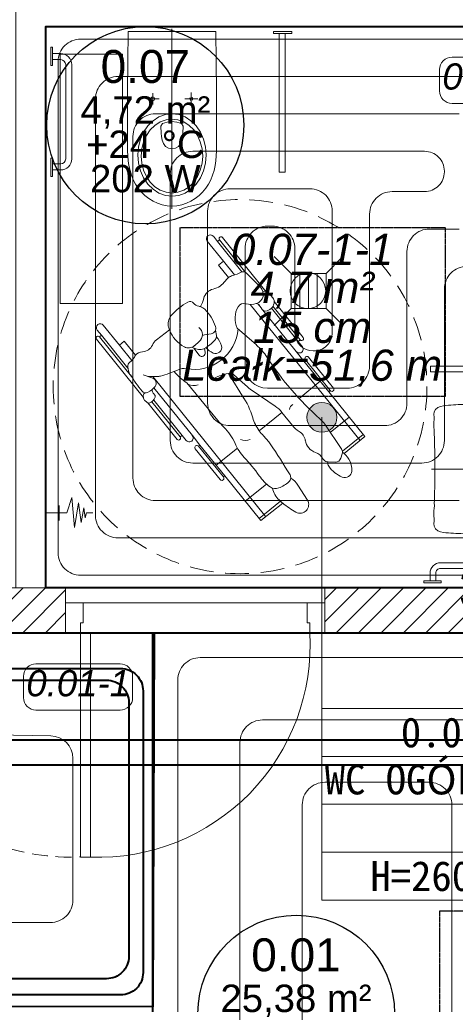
# Model space of a CAD drawing. Header units: millimetres. Extents: x -17122 to 7392, y -6480 to -3200.
# Tile 40 of 70: x -2212 to -2037, y -4691 to -4296. Entities that reach past the tile are written whole.
import ezdxf
from ezdxf.enums import TextEntityAlignment as Align

# ---------------------------------------------------------------- set-up
doc = ezdxf.new("R2010")
doc.units = ezdxf.units.MM
doc.linetypes.add('HIDDEN2', pattern=[4.7625, 3.175, -1.5875])
doc.linetypes.add('HIDDENX2', pattern=[0.1905, 0.127, -0.0635])
doc.layers.add('_k_niewidoczna', color=72, linetype='Continuous', lineweight=9, plot=False)
for name, color, linetype, lineweight in [('_k_opis', 7, 'Continuous', 13), ('_k_stolarka', 7, 'Continuous', 13), ('_k_wyposażenia', 251, 'Continuous', 9), ('_k_zarys', 7, 'HIDDEN2', 20), ('_k_ściany', 7, 'Continuous', 0), ('IS_b717ccf2-f286-464b-8c1c-720d6d4c2098__k_kreskowanie', 250, 'Continuous', 5), ('IS_b717ccf2-f286-464b-8c1c-720d6d4c2098__k_wyposażenia', 251, 'Continuous', 5), ('IS_Działka (powrotna)', 5, 'Continuous', 40), ('IS_Działka (zasilająca)', 1, 'Continuous', 40), ('IS_Przyłącze (powrotne)', 5, 'Continuous', 40), ('IS_Przyłącze (zasilające)', 1, 'Continuous', 40)]:
    doc.layers.add(name, color=color, linetype=linetype, lineweight=lineweight)
for name, color, linetype, lineweight, true_color in [('Default', 7, 'Continuous', 15, 0x000000), ('IS_b717ccf2-f286-464b-8c1c-720d6d4c2098_0', 7, 'Continuous', 9, 0x000000), ('IS_b717ccf2-f286-464b-8c1c-720d6d4c2098__k_opis', 7, 'Continuous', 5, 0x000000), ('IS_b717ccf2-f286-464b-8c1c-720d6d4c2098__k_tabela', 7, 'Continuous', 5, 0x000000), ('IS_b717ccf2-f286-464b-8c1c-720d6d4c2098__k_zarys', 7, 'HIDDEN2', 9, 0x000000), ('IS_b717ccf2-f286-464b-8c1c-720d6d4c2098__k_ściany', 7, 'Continuous', 5, 0x000000), ('IS_b717ccf2-f286-464b-8c1c-720d6d4c2098_Zarys', 7, 'HIDDEN2', 5, 0x000000), ('IS_Działka (zasilająca)_etykieta1', 7, 'Continuous', 5, 0x000000), ('IS_Floors zone', 7, 'Continuous', 5, 0x008000), ('IS_Heating_cooling floor', 7, 'HIDDENX2', 5, 0x008000), ('IS_Room (Automatic)', 7, 'Continuous', 5, 0xffffff), ('IS_Strefa podłóg', 7, 'Continuous', 40, 0x008000), ('IS_Wężownica OChP', 7, 'Continuous', 5, 0x800080)]:
    doc.layers.add(name, color=color, linetype=linetype, lineweight=lineweight, true_color=true_color)
doc.styles.add('Arial_____', font='arial.ttf')
doc.styles.add('Arial__I__', font='ariali.ttf')
doc.styles.add('Arial_Narrow_____', font='ARIALN.TTF')
doc.styles.add('GENERATED_STYLE_1', font='MS Gothic.ttf')
doc.styles.add('GENERATED_STYLE_2', font='MS Gothic.ttf')

# ---------------------------------------------------------------- blocks, each defined once
blk = doc.blocks.new('D_90')
at = {"layer": '_k_niewidoczna', "lineweight": 0}
blk.add_lwpolyline([(135862.75, 36163.65), (135952.75, 36163.65)], dxfattribs=at)
at = {"layer": '_k_stolarka', "lineweight": 0}
for points in [[(135855.75, 36151.65), (135855.75, 36163.65), (135862.75, 36163.65), (135862.75, 36155.65), (135861.75, 36155.65), (135861.75, 36151.65), (135855.75, 36151.65)], [(135959.75, 36151.65), (135959.75, 36163.65), (135952.75, 36163.65), (135952.75, 36155.65), (135953.75, 36155.65), (135953.75, 36151.65), (135959.75, 36151.65)]]:
    blk.add_lwpolyline(points, dxfattribs=at)
blk.add_lwpolyline([(135861.75, 36151.65), (135865.75, 36151.65), (135865.75, 36061.65), (135861.75, 36061.65)], close=True, dxfattribs=at)
blk.add_lwpolyline([(135865.75, 36061.65, 0.441517), (135953.75, 36151.65)], format="xyb", dxfattribs=at)
at = {"layer": '_k_ściany', "lineweight": 0}
for points in [[(135855.75, 36151.65), (135855.75, 36163.65)], [(135959.75, 36151.65), (135959.75, 36163.65)]]:
    blk.add_lwpolyline(points, dxfattribs=at)
blk = doc.blocks.new('WC NN')
at = {"layer": '_k_wyposażenia', "lineweight": 0}
for p, q in [((8.85, 44.66), (8.85, 47.81)), ((11.26, 44.66), (11.26, 47.81)), ((53.07, 47.81), (53.07, 44.66)), ((55.48, 47.81), (55.48, 44.66)), ((51.07, 42.66), (13.26, 42.66)), ((51.07, 40.25), (13.26, 40.25)), ((0, -17.55), (0, 17.55)), ((26.99, 5.1), (26.99, 10.25)), ((24.75, 7.73), (29.3, 7.73)), ((-1.05, 0), (71.08, 0)), ((24.46, -7.76), (29.55, -7.76)), ((26.99, -10.38), (26.99, -5.14))]:
    blk.add_line(p, q, dxfattribs=at)
for points in [[(6.25, 48.69), (6.25, 47.89), (13.56, 47.89), (13.56, 48.69), (6.25, 48.69)], [(50.77, 48.69), (50.77, 47.89), (58.08, 47.89), (58.08, 48.69), (50.77, 48.69)], [(0, 17.55), (11.96, 17.69), (23.92, 17.8), (47.83, 17.83), (49.83, 17.76), (51.78, 17.59), (53.74, 17.27), (55.66, 16.85), (57.55, 16.26), (59.41, 15.52), (61.15, 14.62), (62.83, 13.53), (64.34, 12.27), (65.73, 10.84), (66.96, 9.27), (68.01, 7.59), (68.85, 5.81), (69.48, 3.92), (69.86, 1.96), (70, 0), (69.86, -1.99), (69.48, -3.95), (68.85, -5.84), (68.01, -7.62), (66.96, -9.3), (65.73, -10.87), (64.34, -12.27), (62.83, -13.57), (61.15, -14.65), (59.41, -15.56), (57.55, -16.29), (55.66, -16.89), (53.74, -17.31), (51.78, -17.59), (49.83, -17.76), (47.83, -17.83), (23.92, -17.8), (11.96, -17.73), (0, -17.55)], [(65.98, -0.02), (65.66, 2.65), (64.72, 5.22), (63.2, 7.59), (61.15, 9.66), (58.64, 11.37), (55.79, 12.63), (52.7, 13.41), (49.48, 13.67), (46.26, 13.41), (43.16, 12.63), (40.31, 11.37), (37.81, 9.66), (35.75, 7.59), (34.23, 5.22), (33.29, 2.65), (32.97, -0.02), (33.29, -2.69), (34.23, -5.26), (35.75, -7.62), (37.81, -9.7), (40.31, -11.4), (43.16, -12.66), (46.26, -13.44), (49.48, -13.7), (52.7, -13.44), (55.79, -12.66), (58.64, -11.4), (61.15, -9.7), (63.2, -7.62), (64.72, -5.26), (65.66, -2.69), (65.98, -0.02)], [(64.72, 0), (64.44, 2.4), (63.59, 4.71), (62.23, 6.84), (60.38, 8.7), (58.14, 10.23), (55.58, 11.37), (52.8, 12.07), (49.91, 12.31), (47.02, 12.07), (44.25, 11.37), (41.69, 10.23), (39.44, 8.7), (37.6, 6.84), (36.23, 4.71), (35.39, 2.4), (35.11, 0), (35.39, -2.4), (36.23, -4.71), (37.6, -6.84), (39.44, -8.7), (41.69, -10.23), (44.25, -11.37), (47.02, -12.07), (49.91, -12.31), (52.8, -12.07), (55.58, -11.37), (58.14, -10.23), (60.38, -8.7), (62.23, -6.84), (63.59, -4.71), (64.44, -2.4), (64.72, 0)], [(37.9, -4.48), (36.89, -3.85), (36.29, -1.96), (36.08, 0), (36.29, 1.96), (36.89, 3.85), (37.9, 4.44), (40.73, 4.37), (42.13, 4.27), (43.53, 3.99), (44.86, 3.46), (46.01, 2.59), (46.75, 1.4), (47.03, 0), (46.75, -1.4), (46.01, -2.62), (44.86, -3.46), (43.53, -3.99), (42.13, -4.26), (40.73, -4.4), (37.9, -4.48)], [(27.73, -7.76), (26.71, -7.06), (26.47, -8.29), (27.52, -8.29)], [(0, -40.74), (0, -48.05), (0.79, -48.05), (0.79, -40.74), (0, -40.74)], [(0.79, -43.01), (0.79, -45.42), (56.34, -45.42), (56.34, -43.01), (0.79, -43.01)]]:
    blk.add_lwpolyline(points, dxfattribs=at)
blk.add_circle((26.98, 7.75), 0.752, dxfattribs=at)
for centre, radius, start, end in [((13.26, 44.66), 4.41, 180, 270), ((13.26, 44.66), 2, 180, 270), ((51.07, 44.66), 2, 270, 0), ((51.07, 44.66), 4.41, 270, 0)]:
    blk.add_arc(centre, radius, start, end, dxfattribs=at)
blk = doc.blocks.new('UMYWALKA NN')
at = {"layer": '_k_wyposażenia', "lineweight": 0}
for p, q in [((0, 0), (0, -56.37)), ((26.9, -0.35), (-26.9, -0.34)), ((-3.04, -6.84), (-3.04, -6.84)), ((-2.11, -6.84), (-2.11, -6.84)), ((-1.76, -6.84), (-1.76, -6.84)), ((-0.48, -6.84), (-0.48, -6.84)), ((0.89, -6.84), (0.89, -6.84)), ((1.82, -6.84), (1.82, -6.84)), ((2.17, -6.84), (2.17, -6.84)), ((3.1, -6.84), (3.1, -6.84)), ((43.96, -10.27), (47.11, -10.27)), ((39.55, -52.5), (39.55, -14.68)), ((41.96, -52.5), (41.96, -14.68)), ((43.96, -12.68), (47.11, -12.68)), ((-28.7, -20.34), (29.38, -20.34)), ((0, -24.4), (0, -24.4)), ((0, -24.4), (0, -24.4)), ((0, -54.84), (0, -54.84)), ((47.11, -54.5), (43.96, -54.5)), ((47.11, -56.91), (43.96, -56.91))]:
    blk.add_line(p, q, dxfattribs=at)
for points in [[(-38.8, -0.34), (-46.11, -0.34), (-46.11, -1.14), (-38.8, -1.14), (-38.8, -0.34)], [(-41.07, -1.14), (-43.48, -1.14), (-43.48, -56.68), (-41.07, -56.68), (-41.07, -1.14)], [(-26.9, -0.35), (-27.19, -6.95), (-27.33, -11.88), (-27.41, -15.77), (-27.45, -19), (-27.48, -21.75), (-27.5, -24.16), (-27.51, -26.3), (-27.51, -28.24), (-27.52, -29.26)], [(26.9, -0.35), (27.19, -6.96), (27.33, -11.88), (27.41, -15.77), (27.45, -19), (27.48, -21.75), (27.5, -24.16), (27.51, -26.31), (27.51, -28.24), (27.51, -29.26)], [(47.99, -7.68), (47.2, -7.68), (47.2, -14.99), (47.99, -14.99), (47.99, -7.68)], [(-0.01, -12.78), (-1.26, -12.79), (-2.51, -12.8), (-3.77, -12.83), (-5.02, -12.87), (-6.27, -12.92), (-7.52, -12.99), (-8.78, -13.06), (-10.03, -13.15), (-11.27, -13.26), (-12.52, -13.38), (-13.77, -13.52), (-14.86, -13.65), (-15.94, -13.8), (-17.03, -13.98), (-18.1, -14.19), (-19.17, -14.43), (-20.23, -14.71), (-21.28, -15.03), (-22.34, -15.42), (-23.4, -15.94), (-24.44, -16.75), (-25.18, -17.84), (-25.54, -18.87), (-25.49, -19.91), (-25.64, -21.01), (-25.68, -22.05), (-25.69, -23.07), (-25.74, -24.17), (-25.64, -25.26), (-25.82, -26.27), (-25.85, -27.38), (-25.88, -28.97), (-25.89, -30.23), (-25.9, -31.48)], [(0, -12.78), (1.26, -12.79), (2.51, -12.8), (3.77, -12.83), (5.02, -12.87), (6.27, -12.92), (7.52, -12.99), (8.77, -13.06), (10.02, -13.15), (11.27, -13.26), (12.52, -13.38), (13.77, -13.52), (14.86, -13.65), (15.94, -13.8), (17.02, -13.98), (18.1, -14.19), (19.17, -14.43), (20.23, -14.71), (21.28, -15.03), (22.34, -15.42), (23.4, -15.94), (24.43, -16.75), (25.17, -17.84), (25.54, -18.87), (25.49, -19.91), (25.64, -21.01), (25.68, -22.05), (25.69, -23.07), (25.74, -24.17), (25.64, -25.26), (25.82, -26.27), (25.85, -27.38), (25.88, -28.97), (25.89, -30.23), (25.9, -31.48)], [(0, -16.63), (-1.09, -16.87), (-2.12, -17.48), (-3.18, -18.34), (-3.51, -19.38), (-3.7, -20.49), (-3.64, -21.57), (-3.06, -22.61), (-2.03, -23.3), (-1.3, -24.32), (-0.27, -23.71)], [(0, -16.63), (1.09, -16.87), (2.12, -17.48), (3.18, -18.34), (3.5, -19.38), (3.7, -20.49), (3.64, -21.57), (2.98, -22.65), (1.97, -23.52), (0.89, -23.75), (-0.13, -23.83)], [(-27.52, -29.26), (-27.51, -30.31), (-27.51, -31.36), (-27.51, -32.41), (-27.5, -33.45), (-27.49, -34.5), (-27.48, -35.55), (-27.46, -36.6), (-27.45, -37.64), (-27.42, -38.69), (-27.4, -39.74), (-27.37, -40.79), (-27.34, -41.84), (-27.3, -42.88), (-27.25, -43.93), (-27.21, -44.98), (-27.15, -46.02), (-27.09, -47.07), (-27.03, -48.11), (-26.96, -49.16), (-26.87, -50.24), (-26.73, -51.31), (-26.48, -52.49), (-26, -53.62), (-25.2, -54.63), (-24.13, -55.12), (-23.02, -55.26), (-21.98, -55.2), (-20.95, -55.19), (-19.77, -55.27), (-18.76, -55.38), (-17.66, -55.29), (-16.52, -55.22), (-15.48, -55.21), (-14.44, -55.19), (-13.4, -55.11), (-12.11, -55.07), (-10.76, -55.02), (-9.42, -54.98), (-8.07, -54.95), (-6.73, -54.91), (-5.38, -54.89), (-4.04, -54.87), (-2.69, -54.86), (-1.35, -54.85), (0, -54.84)], [(27.51, -29.26), (27.51, -30.31), (27.51, -31.36), (27.51, -32.41), (27.5, -33.45), (27.49, -34.5), (27.48, -35.55), (27.46, -36.6), (27.44, -37.65), (27.42, -38.69), (27.4, -39.74), (27.37, -40.79), (27.33, -41.84), (27.3, -42.88), (27.25, -43.93), (27.21, -44.98), (27.15, -46.02), (27.09, -47.07), (27.03, -48.12), (26.96, -49.16), (26.87, -50.24), (26.73, -51.31), (26.48, -52.49), (26, -53.62), (25.2, -54.63), (24.13, -55.12), (23.02, -55.26), (21.98, -55.2), (20.95, -55.19), (19.76, -55.27), (18.76, -55.38), (17.65, -55.29), (16.52, -55.22), (15.48, -55.11), (14.29, -55.13), (13.29, -55.11), (12.1, -55.07), (10.76, -55.02), (9.41, -54.98), (8.07, -54.95), (6.72, -54.92), (5.38, -54.89), (4.03, -54.87), (2.69, -54.86), (1.34, -54.85), (0.22, -54.84)], [(47.99, -52.19), (47.2, -52.19), (47.2, -59.5), (47.99, -59.5), (47.99, -52.19)]]:
    blk.add_lwpolyline(points, dxfattribs=at)
blk.add_circle((-0.01, -6.84), 1.75, dxfattribs=at)
for centre, radius, start, end in [((43.96, -14.68), 4.41, 90, 180), ((43.96, -14.68), 2, 90, 180), ((0, -20.34), 2.3, 90, 270.0047), ((0, -20.34), 2.3, 269.9941, 90), ((43.96, -52.5), 4.41, 180, 270), ((43.96, -52.5), 2, 180, 270)]:
    blk.add_arc(centre, radius, start, end, dxfattribs=at)
blk = doc.blocks.new('metryczka_80')
at = {"layer": '_k_opis', "ltscale": 0.1}
for points in [[(-80, 0), (0, 0), (0, -64), (-80, -64)], [(-80, -16), (0, -16), (0, -48), (-80, -48)]]:
    blk.add_lwpolyline(points, close=True, dxfattribs=at)
blk.add_lwpolyline([(-80, -32), (0, -32)], dxfattribs=at)
at = {"layer": '_k_opis', "ltscale": 0.1, "flags": 4}
for tag, style, p in [('ATR_NR_POM', 'GENERATED_STYLE_1', (-40, -13)), ('ATR_POM', 'GENERATED_STYLE_2', (-40, -28.71)), ('ATR_WYS', 'GENERATED_STYLE_1', (-40, -61))]:
    blk.add_attdef(tag, text='', height=10, dxfattribs=dict(at, style=style)).set_placement(p, align=Align.CENTER)
blk = doc.blocks.new('NN')
at = {"layer": '_k_wyposażenia', "linetype": 'Continuous'}
for p, q in [((38994.34, -1919.17), (38986.42, -1927.09)), ((38987.4, -1927.77), (38995.18, -1920)), ((39043.67, -1972.03), (38992.58, -1920.93)), ((39010.7, -1935.52), (38994.34, -1919.17)), ((38993.64, -1934.01), (39001.41, -1926.24)), ((38976.71, -1929.37), (38981.15, -1934.9)), ((39023.59, -1945), (39012.4, -1933.81)), ((39011.2, -1935.01), (39010.7, -1935.52)), ((39021.89, -1946.71), (39010.7, -1935.52)), ((39022.39, -1946.2), (39011.2, -1935.01)), ((39006.81, -1947.05), (39014.52, -1939.34)), ((38967.11, -1945.72), (38970, -1945.46)), ((38964, -1949.51), (38956.43, -1957.08)), ((38965.15, -1947.42), (38964.74, -1949.24)), ((39021.89, -1946.71), (39022.39, -1946.2)), ((39025.34, -1950.16), (39021.89, -1946.71)), ((39029.43, -1949.83), (39027.55, -1947.96)), ((39030.14, -1949.13), (39029.43, -1949.83)), ((39042.27, -1962.67), (39029.43, -1949.83)), ((39042.91, -1961.9), (39030.14, -1949.13)), ((39044.51, -1961.29), (39031.24, -1948.02)), ((38964.81, -1950.36), (38957.26, -1957.92)), ((38965.14, -1950.91), (38972.98, -1960.29)), ((39042.72, -1967.55), (39025.34, -1950.16)), ((38956.43, -1957.08), (38972.78, -1973.44)), ((39007.8, -2004.92), (38958.19, -1955.32)), ((38970.42, -1957.23), (38963.5, -1964.15)), ((38998.9, -1954.95), (38990.61, -1963.24)), ((39029.72, -1970.95), (39015.85, -1957.23)), ((38990.6, -1963.22), (38985.85, -1958.43)), ((39045.91, -1962.19), (39044.77, -1961.41)), ((38990.61, -1963.24), (38990.6, -1963.22)), ((38993.58, -1965.44), (39003.01, -1970.47)), ((39046.49, -1963.26), (39046.45, -1963.05)), ((39067.7, -1984.48), (39046.49, -1963.26)), ((39046.49, -1963.26), (39046.61, -1964.06)), ((38976.6, -1977.26), (38984.32, -1969.53)), ((39013.52, -1976.49), (39006.16, -1967.05)), ((38972.78, -1973.44), (38972.28, -1973.94)), ((38983.97, -1984.63), (38972.78, -1973.44)), ((39012.54, -1977.02), (39005.39, -1971.94)), ((39045.55, -1971.83), (39042.01, -1972.21)), ((39047.48, -1972.31), (39043.61, -1971.35)), ((39044.93, -1971.9), (39045.1, -1971.72)), ((39066.6, -1985.59), (39052.11, -1971.1)), ((38971.07, -1975.14), (38982.26, -1986.33)), ((38983.46, -1985.13), (38972.28, -1973.94)), ((39058.3, -1983.12), (39052.67, -1977.49)), ((39065.89, -1986.29), (39053.94, -1974.34)), ((39051.44, -1979.79), (39056.53, -1984.89)), ((38983.46, -1985.13), (38983.97, -1984.63)), ((38983.97, -1984.63), (38987.42, -1988.08)), ((39024.25, -1985.38), (39023.74, -1983.92)), ((39028.47, -1985.14), (39026.05, -1982.53)), ((39029.25, -1985.35), (39027.69, -1984.92)), ((39056.53, -1984.89), (39058.3, -1983.12)), ((39058.3, -1983.12), (39065.56, -1990.38)), ((39065.89, -1986.29), (39066.6, -1985.59)), ((39002.54, -2003.2), (38987.42, -1988.08)), ((39011.97, -1994.92), (39003.63, -1989.01)), ((39021.67, -1987.62), (39020.25, -1989.48)), ((39021.78, -1987.5), (39023.53, -1985.92)), ((39028.27, -1986.11), (39026.64, -1987.93)), ((39038.96, -1991.33), (39043.69, -1986.8)), ((39067.77, -1988.17), (39065.89, -1986.29)), ((38985.22, -1990.29), (38987.09, -1992.17)), ((38987.09, -1992.17), (38986.39, -1992.88)), ((38998.67, -2005.16), (38986.39, -1992.88)), ((38999.2, -2004.27), (38987.09, -1992.17)), ((39020.56, -1993.24), (39019.94, -1991.13)), ((38985.28, -1993.98), (38998.38, -2007.08)), ((39004.7, -2005.36), (39003.36, -2004.01)), ((38999.05, -2008.47), (39000.68, -2010.07)), ((39002.08, -2010.78), (39021.74, -2030.44)), ((39004.48, -2012.23), (39010.77, -2017.29)), ((39020.38, -2021.04), (39015.34, -2016)), ((39022.15, -2019.27), (39017.59, -2014.71)), ((39022.85, -2029.34), (39010.88, -2017.37)), ((39023.55, -2028.63), (39012.49, -2017.56)), ((39020.38, -2021.04), (39022.15, -2019.27)), ((39027.64, -2028.3), (39020.38, -2021.04)), ((39022.85, -2029.34), (39023.55, -2028.63)), ((39023.55, -2028.63), (39025.43, -2030.51))]:
    blk.add_line(p, q, dxfattribs=at)
for centre, major_axis, start_param, end_param in [((38979.4, -1927.21), (2.44, 2.44), 0.383435, 3.032731), ((38967.07, -1956.2), (-24.71, 24.71), 4.911299, 5.095823), ((38967.07, -1956.2), (-24.71, 24.71), 4.856571, 4.911299), ((38982.65, -1935.34), (6.3, 6.3), 5.805889, 6.427368), ((38995.81, -1946.3), (10.72, 10.72), 1.282507, 1.593277), ((38990.29, -1936.12), (-2.54, 2.54), 4.971317, 5.994896), ((38982.31, -1949.87), (13.78, 13.78), 6.21865, 6.542113), ((39011.8, -1934.41), (0.601, 0.601), 6.283185, 9.424778), ((38988.05, -1929.36), (-6.26, 6.26), 1.461934, 1.911995), ((38986.44, -1937.33), (-1.55, 1.55), 0.022481, 0.79362), ((38986.44, -1937.33), (-1.55, 1.55), 0.79362, 1.42836), ((39046.7, -1893.29), (-46.83, 46.83), 1.506262, 1.649293), ((38962.98, -1942.68), (1.97, 1.97), 0.509167, 2.393997), ((38960.54, -1951.26), (8.28, 8.28), 6.194059, 6.792353), ((39164.93, -1803.62), (-159.25, 159.25), 1.42836, 1.493705), ((38968.61, -1942.47), (5.95, 5.95), 2.393997, 3.347806), ((38967.31, -1947.92), (1.56, 1.56), 0.873873, 2.13098), ((38966.43, -1946.34), (2.86, 2.86), 5.719825, 6.194059), ((38970.22, -1947.89), (-1.73, 1.73), 5.436029, 5.586262), ((38970.22, -1947.89), (-1.73, 1.73), 4.53572, 5.436029), ((38991.24, -1958.22), (13.55, 13.55), 6.006897, 6.361682), ((39022.99, -1945.6), (0.601, 0.601), 3.141593, 6.283185), ((38968.61, -1942.47), (-5.95, 5.95), 1.777009, 1.874544), ((38966.62, -1949.67), (-1.36, 1.36), 0.560183, 1.481661), ((38976.63, -1943.42), (-3.8, 3.8), 1.394127, 2.13078), ((38974.03, -1954.76), (-4.42, 4.42), 4.208175, 5.272372), ((39011.58, -1934.98), (16.47, 16.47), 3.064501, 3.24729), ((39025.05, -1939.35), (-13.83, 13.83), 1.294508, 1.700811), ((39026.45, -1949.06), (1.1, 1.1), 0, 3.141593), ((39030.69, -1948.57), (0.552, 0.552), 0, 3.141593), ((38985.15, -1951.55), (-3.76, 3.76), 1.066583, 1.922082), ((38986.2, -1966.37), (-12.07, 12.07), 4.659402, 4.818086), ((39004.55, -1955.58), (3.61, 3.61), 0.500787, 1.297405), ((38978.65, -1965.57), (-7.17, 7.17), 4.707957, 5.063675), ((38986.2, -1966.37), (12.07, 12.07), 5.88853, 6.230198), ((38995.42, -1977.89), (-20.54, 20.54), 4.717835, 4.842404), ((38981.79, -1952.93), (-8.12, 8.12), 1.481661, 1.736419), ((39030.42, -1948.16), (-21.74, 21.74), 1.176141, 1.495188), ((39044.98, -1964.28), (-2.23, 2.23), -0.446692, 0.659385), ((39044.24, -1962.18), (0.66, 0.66), 0.494483, 1.124104), ((39044.24, -1962.18), (0.66, 0.66), 0.186734, 0.494483), ((38904.22, -2061.63), (86.3, 86.3), 6.181292, 6.448808), ((38985.16, -1964.73), (1.78, 1.78), 4.526984, 5.503256), ((38999.42, -1954.47), (8.79, 8.79), 3.137161, 3.43733), ((39043.16, -1964.05), (-0.934, 0.934), 0.659385, 1.707395), ((39049.21, -1972.3), (5.68, 5.68), 1.331495, 1.821301), ((39040.91, -1967.02), (-1.71, 1.71), 4.005345, 4.848988), ((39045.99, -1967.01), (-1.3, 1.3), 4.70009, 6.043884), ((39045.19, -1963.24), (0.902, 0.902), 5.651463, 6.469919), ((39045.52, -1964.22), (-0.778, 0.778), 2.904551, 4.080667), ((38989.57, -2022.05), (-57.04, 57.04), 4.59974, 4.70009), ((39044.12, -1969.28), (-1.5, 1.5), 0.250504, 2.112356), ((38971.67, -1974.54), (0.601, 0.601), 6.283185, 9.424778), ((38992.75, -1989.72), (15.43, 15.43), 0.167126, 0.295738), ((39008.82, -1959.15), (-12.71, 12.71), 2.570416, 2.988345), ((39027.42, -1975.64), (3.86, 3.86), 0.438163, 1.201266), ((39019.46, -1991.13), (16.01, 16.01), 0.009945, 0.315459), ((39056.24, -2013.69), (-31.12, 31.12), 5.861115, 6.032627), ((39042.61, -1977.86), (4.02, 4.02), 0.891876, 1.148726), ((39047.33, -1976.04), (-4.83, 4.83), 4.10872, 4.59974), ((39029.21, -1994.14), (12.45, 12.45), 0.709672, 2.385617), ((38995.84, -1971.51), (-12.43, 12.43), 3.479668, 3.627078), ((39030.96, -1971.02), (3.94, 3.94), 3.851265, 4.46183), ((39056.96, -1980.87), (3.86, 3.86), 1.504942, 2.010879), ((39051.97, -1975.18), (-1.48, 1.48), 3.075738, 4.10872), ((39049.45, -1985.99), (-3.23, 3.23), -0.643477, 0.461866), ((39048.28, -1977.75), (-2.66, 2.66), 2.498116, 3.35291), ((39048.28, -1977.75), (-2.66, 2.66), 3.35291, 3.581675), ((38982.86, -1985.73), (-0.601, 0.601), 1.570796, 4.712389), ((39017.62, -1969.26), (17.11, 17.11), 3.039699, 3.310627), ((39019.78, -1986.26), (-1.71, 1.71), -1.094409, 1.194992), ((39017.79, -1992.51), (-6.34, 6.34), 4.777098, 5.188776), ((39025.04, -1983.47), (0.974, 0.974), 6.245262, 8.975024), ((39026.52, -1989.22), (-3.15, 3.15), 5.231189, 6.232672), ((39030.93, -1988.51), (-2.53, 2.53), -1.180298, 0.052962), ((39027.23, -1997.4), (-9.34, 9.34), 4.404355, 5.102887), ((39039.83, -1982.76), (-3.95, 3.95), 3.119237, 3.603459), ((39067.15, -1985.03), (0.552, 0.552), 3.141593, 6.283185), ((38986.32, -1989.19), (1.1, 1.1), 0, 3.141593), ((39027.46, -1982.93), (-7.63, 7.63), 1.194992, 1.574951), ((39021.72, -1990.6), (1.31, 1.31), 1.7021, 2.641926), ((39022.41, -1988.18), (0.657, 0.657), 1.520283, 1.7021), ((39029.17, -1990.46), (2.53, 2.53), 1.570796, 3.411031), ((39066.67, -1989.28), (1.1, 1.1), 3.141593, 6.283185), ((38985.83, -1993.43), (0.552, 0.552), 0, 3.141593), ((39022.68, -1993.68), (1.53, 1.53), 1.032712, 2.785308), ((39013.33, -1956.63), (25.48, 25.48), 4.174305, 4.274046), ((39034.73, -1994.19), (3.57, 3.57), 4.887695, 5.901543), ((39027.23, -1997.4), (-9.34, 9.34), 4.330747, 4.404355), ((39004.32, -1999.69), (-6.38, 6.38), 3.489688, 4.484539), ((39036.82, -1987.21), (12.53, 12.53), 2.785308, 3.253466), ((39018.43, -1982.8), (-17.64, 17.64), 2.970842, 3.316898), ((39028.58, -1997.53), (-3.19, 3.19), 1.68267, 2.143293), ((39002.22, -2006.67), (2.73, 2.73), 1.164259, 2.460883), ((39001.55, -2005), (1.46, 1.46), 6.011072, 7.447444), ((39006.51, -2002.21), (2.57, 2.57), 2.869479, 3.554937), ((39008.23, -2012.09), (-5.07, 5.07), 5.315375, 5.901716), ((39010.03, -2002.36), (-1.92, 1.92), 2.173782, 3.489688), ((39021.7, -2004.75), (3.5, 3.5), 4.250167, 5.367275), ((39038.18, -2006.92), (-8.25, 8.25), 0.344278, 0.654886), ((39028.58, -1997.53), (-3.19, 3.19), 2.143293, 2.292123), ((39028.07, -2005.47), (2.44, 2.44), 0.016642, 0.721326), ((39031.75, -2001.67), (-1.3, 1.3), 1.587439, 2.970842), ((39000.66, -2006.84), (-1.62, 1.62), 0.892652, 1.577314), ((39006.97, -2009.14), (-2.81, 2.81), -0.381469, 1.678549), ((39002.47, -2008.25), (-1.81, 1.81), 1.577314, 2.201194), ((39002.47, -2008.25), (1.81, 1.81), 3.77199, 4.260284), ((39013.99, -2010.74), (-3.79, 3.79), 3.092397, 3.430784), ((39025.86, -2017.17), (-5.75, 5.75), -0.462222, 0.289191), ((39022.83, -2032.46), (-12.79, 12.79), 5.884352, 6.083397), ((39013.99, -2010.74), (3.79, 3.79), 4.313556, 4.663193), ((39011.87, -2015.93), (1.24, 1.24), 3.249345, 4.5126), ((39026.54, -2029.4), (1.1, 1.1), 3.141593, 6.283185), ((39022.29, -2029.89), (0.552, 0.552), 3.141593, 6.283185)]:
    blk.add_ellipse(centre, major_axis=major_axis, ratio=1, start_param=start_param, end_param=end_param, dxfattribs=at)
at = {"layer": '_k_zarys', "ltscale": 3}
blk.add_circle((39008.37, -1971.72), 75, dxfattribs=at)
blk = doc.blocks.new('kratka_sc')
at = {"layer": '_k_wyposażenia', "flags": 128}
for points in [[(352121.24, 25947.58), (352114.84, 25953.98)], [(352135.24, 25947.58), (352142.06, 25954.41)], [(352124.74, 25947.58), (352124.74, 25933.58)], [(352128.24, 25947.58), (352128.24, 25933.58)], [(352131.74, 25947.58), (352131.74, 25933.58)], [(352121.24, 25933.58), (352114.89, 25927.24)], [(352135.24, 25933.58), (352142.06, 25926.76)]]:
    blk.add_lwpolyline(points, dxfattribs=at)
blk.add_lwpolyline([(352121.24, 25947.58), (352135.24, 25947.58), (352135.24, 25933.58), (352121.24, 25933.58)], close=True, dxfattribs=at)
at = {"layer": '_k_wyposażenia'}
blk.add_circle((352128.52, 25940.67), 7.15, dxfattribs=at)
blk = doc.blocks.new('A$C30E42FEA')
at = {"layer": '_k_wyposażenia'}
for p, q in [((8.45, 0), (10.52, 6.13)), ((10.52, 6.13), (11.61, -5.82)), ((11.61, -5.82), (13.17, 4.06)), ((13.17, 4.06), (14.24, -3.87)), ((8.45, 0), (0, 0)), ((5.45, 3), (5.45, -3)), ((14.24, -3.87), (15.26, 2.04)), ((15.26, 2.04), (15.89, -1.91)), ((15.89, -1.91), (16.35, 0.04)), ((16.35, 0.04), (18.98, 0.04))]:
    blk.add_line(p, q, dxfattribs=at)
blk = doc.blocks.new('b717ccf2-f286-464b-8c1c-720d6d4c2098')
at = {"layer": 'IS_b717ccf2-f286-464b-8c1c-720d6d4c2098__k_kreskowanie', "lineweight": 0, "ltscale": 2}
h = blk.add_hatch(dxfattribs=at)
h.set_pattern_fill('ANSI31-D9591608-75E2-48B7-82E3-05F', color=256, scale=2, style=0, pattern_type=2)
h.set_pattern_definition([(45, (-5636.062, 4335.4616), (-4.490128, 4.490128), [])])
h.paths.add_polyline_path([(-713.83, -624.64), (-713.83, -600.64), (-780.83, -600.64), (-780.83, -700.64), (-848.83, -700.64), (-848.83, -724.64), (-756.83, -724.64), (-756.83, -624.64)], flags=0)
h.paths.add_polyline_path([(285.17, 82.36), (309.17, 82.36), (309.17, 289.36), (-321.83, 289.36), (-321.83, 265.36), (-221.83, 265.36), (-221.83, 39.36), (-203.83, 39.36), (-203.83, 265.36), (285.17, 265.36)], flags=0)
h.paths.add_polyline_path([(285.17, -317.64), (309.17, -317.64), (309.17, -117.64), (285.17, -117.64)], flags=0)
h.paths.add_polyline_path([(230.67, -700.64), (230.67, -724.64), (309.17, -724.64), (309.17, -517.64), (285.17, -517.64), (285.17, -700.64)], flags=0)
h.paths.add_polyline_path([(-29.33, -700.64), (-29.33, -724.64), (110.67, -724.64), (110.67, -700.64)], flags=0)
h.paths.add_polyline_path([(-289.33, -700.64), (-289.33, -724.64), (-149.33, -724.64), (-149.33, -700.64), (-203.83, -700.64), (-203.83, -356.64), (-221.83, -356.64), (-221.83, -700.64)], flags=0)
h.paths.add_polyline_path([(-409.33, -724.64), (-409.33, -700.64), (-476.83, -700.64), (-476.83, -624.64), (-476.83, -600.64), (-543.83, -600.64), (-543.83, -624.64), (-500.83, -624.64), (-500.83, -724.64)], flags=0)
h.paths.add_polyline_path([(-1535.83, -434.64), (-1511.83, -434.64), (-1511.83, -356.64), (-1535.83, -356.64)], flags=0)
h.paths.add_polyline_path([(-1511.83, -594.64), (-1535.83, -594.64), (-1535.83, -724.64), (-968.83, -724.64), (-968.83, -700.64), (-1511.83, -700.64)], flags=0)
h.paths.add_polyline_path([(-1511.83, 108.56), (-1535.83, 108.56), (-1535.83, 30.96), (-1511.83, 30.96)], flags=0)
h.paths.add_polyline_path([(-1272.27, 265.36), (-1272.27, 289.36), (-1535.83, 289.36), (-1535.83, 212.56), (-1511.83, 212.56), (-1511.83, 265.36)], flags=0)
h.paths.add_polyline_path([(-971.81, 265.36), (-971.81, 289.36), (-1152.27, 289.36), (-1152.27, 265.36)], flags=0)
h.paths.add_polyline_path([(-851.81, 289.36), (-851.81, 265.36), (-441.83, 265.36), (-441.83, 289.36)], flags=0)
h.paths.add_polyline_path([(-1443.83, -206.64), (-1443.83, -188.64), (-1511.83, -188.64), (-1511.83, -129.04), (-1535.83, -129.04), (-1535.83, -206.64)], flags=0)
h.paths.add_polyline_path([(-1339.83, -188.64), (-1339.83, -206.64), (-1255.41, -206.64), (-1255.41, -188.64)], flags=0)
h.paths.add_polyline_path([(-1037.81, -206.64), (-1037.81, -188.64), (-1151.41, -188.64), (-1151.41, -206.64)], flags=0)
h.paths.add_polyline_path([(-803.81, -206.64), (-803.81, -188.64), (-933.81, -188.64), (-933.81, -206.64)], flags=0)
h.paths.add_polyline_path([(-438.83, -188.64), (-438.83, -206.64), (-203.83, -206.64), (-203.83, -64.64), (-221.83, -64.64), (-221.83, -188.64)], flags=0)
h.paths.add_polyline_path([(-530.83, -206.64), (-530.83, -188.64), (-699.81, -188.64), (-699.81, -206.64)], flags=0)
at = {"layer": 'IS_b717ccf2-f286-464b-8c1c-720d6d4c2098__k_opis', "lineweight": 0, "ltscale": 0.1}
h = blk.add_hatch(color=256, dxfattribs=at)
edge = h.paths.add_edge_path(flags=0)
edge.add_arc((-700.95, -120.3), 6, 270, 450)
edge.add_arc((-700.95, -120.3), 6, 90, 270)
blk.add_polyline3d([(-700.95, -237.02, 0), (-700.95, -120.3, 0)], dxfattribs=at)
blk.add_circle((-700.95, -120.3), 6, dxfattribs=at)
at = {"layer": 'IS_b717ccf2-f286-464b-8c1c-720d6d4c2098__k_wyposażenia', "lineweight": 0}
blk.add_lwpolyline([(-805.99, 25.28), (-780.99, 25.28), (-780.99, -74.72), (-805.99, -74.72)], close=True, dxfattribs=at)
at = {"layer": 'IS_b717ccf2-f286-464b-8c1c-720d6d4c2098__k_zarys', "lineweight": 0, "ltscale": 2}
blk.add_arc((-801.81, -206.64), 90, 181.2733, 272.5473, dxfattribs=at)
at = {"layer": 'IS_b717ccf2-f286-464b-8c1c-720d6d4c2098__k_ściany', "lineweight": 0}
for points in [[(-811.81, -82.64), (-811.81, -188.64), (-823.81, -188.64), (-823.81, 161.36)], [(-609.81, -188.64), (-601.81, -188.64), (-601.81, 36.36), (-811.81, 36.36), (-811.81, -188.64), (-803.81, -188.64)]]:
    blk.add_lwpolyline(points, dxfattribs=at)
for points in [[(-811.81, 36.36, 0), (-601.81, 36.36, 0)], [(-811.81, 36.36, 0), (-811.81, -70.64, 0)], [(-933.81, -188.64, 0), (-803.81, -188.64, 0)], [(-803.81, -206.64, 0), (-803.81, -188.64, 0)], [(-699.81, -188.64, 0), (-530.83, -188.64, 0)], [(-699.81, -206.64, 0), (-699.81, -188.64, 0)], [(-933.81, -206.64, 0), (-803.81, -206.64, 0)], [(-699.81, -206.64, 0), (-530.83, -206.64, 0)]]:
    blk.add_polyline3d(points, dxfattribs=at)
at = {"layer": 'IS_b717ccf2-f286-464b-8c1c-720d6d4c2098_0', "lineweight": 0, "xscale": -1}
blk.add_blockref('kratka_sc', (351421.93, -26010.22), dxfattribs=at)
at = {"layer": 'IS_b717ccf2-f286-464b-8c1c-720d6d4c2098__k_tabela', "lineweight": 0, "ltscale": 0.1}
ref = blk.add_blockref('metryczka_80', (-604.95, -237.02), dxfattribs=dict(at, xscale=1.2, yscale=1.2, zscale=1.2))
ref.add_attrib('ATR_NR_POM', '0.07', dxfattribs={"layer": 'IS_b717ccf2-f286-464b-8c1c-720d6d4c2098__k_opis', "ltscale": 0.1, "height": 12, "style": 'GENERATED_STYLE_1'}).set_placement((-652.95, -252.62), align=Align.CENTER)
ref.add_attrib('ATR_POM', 'WC OGÓLNOD.', dxfattribs={"layer": 'IS_b717ccf2-f286-464b-8c1c-720d6d4c2098__k_opis', "ltscale": 0.1, "height": 12, "style": 'GENERATED_STYLE_2'}).set_placement((-652.95, -271.48), align=Align.CENTER)
ref.add_attrib('ATR_WYS', 'H=260cm', dxfattribs={"layer": 'IS_b717ccf2-f286-464b-8c1c-720d6d4c2098__k_opis', "ltscale": 0.1, "height": 12, "style": 'GENERATED_STYLE_1'}).set_placement((-652.95, -310.22), align=Align.CENTER)
at = {"layer": 'IS_b717ccf2-f286-464b-8c1c-720d6d4c2098__k_wyposażenia', "lineweight": 0, "xscale": -1, "rotation": 90}
blk.add_blockref('WC NN', (-761.12, 34.36), dxfattribs=at)
at = {"layer": 'IS_b717ccf2-f286-464b-8c1c-720d6d4c2098__k_wyposażenia', "lineweight": 0, "rotation": 173.9148109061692}
blk.add_blockref('NN', (37845.76, -6203.76), dxfattribs=at)
at = {"layer": 'IS_b717ccf2-f286-464b-8c1c-720d6d4c2098__k_wyposażenia', "lineweight": 0, "xscale": 0.95, "yscale": 0.95, "zscale": 0.95, "rotation": 270}
blk.add_blockref('UMYWALKA NN', (-603.48, -141.05), dxfattribs=at)
at = {"layer": 'IS_b717ccf2-f286-464b-8c1c-720d6d4c2098__k_ściany', "lineweight": 0, "ltscale": 2}
blk.add_blockref('D_90', (-136659.56, -36358.29), dxfattribs=at)
at = {"layer": 'IS_b717ccf2-f286-464b-8c1c-720d6d4c2098_Zarys', "lineweight": 0}
blk.add_blockref('A$C30E42FEA', (-811.81, -158.64), dxfattribs=at)

msp = doc.modelspace()

# ---------------------------------------------------------------- block references
at = {"layer": 'Default', "lineweight": 5, "zscale": 100}
msp.add_blockref('b717ccf2-f286-464b-8c1c-720d6d4c2098', (-1389.75, -4335.46), dxfattribs=at)

# ---------------------------------------------------------------- next in the draw order: linework, layer by layer
at = {"lineweight": 30}
for centre, radius in [((-2161.59, -4338.67), 39.55), ((-2101, -4694.83), 39.47)]:
    msp.add_circle(centre, radius, dxfattribs=at)
at = {"layer": 'IS_Działka (powrotna)'}
msp.add_line((-2524.98, -4595.05), (-1692.28, -4595.05), dxfattribs=at)
at = {"layer": 'IS_Działka (zasilająca)'}
msp.add_line((-2534.98, -4585.05), (-1702.28, -4585.05), dxfattribs=at)
at = {"layer": 'IS_Floors zone'}
for points in [[(-2038.49, -4329.88), (-2004.71, -4329.88, 0.414214), (-1999.71, -4324.88), (-1999.71, -4316.35, 0.414214), (-2004.71, -4311.35), (-2038.49, -4311.35, 0.414214), (-2043.49, -4316.35), (-2043.49, -4324.88, 0.414214)], [(-2205.45, -4573.14), (-2171.67, -4573.14, 0.414214), (-2166.67, -4568.14), (-2166.67, -4559.61, 0.414214), (-2171.67, -4554.61), (-2205.45, -4554.61, 0.414214), (-2210.45, -4559.61), (-2210.45, -4568.14, 0.414214)]]:
    msp.add_lwpolyline(points, format="xyb", close=True, dxfattribs=at)
at = {"layer": 'IS_Heating_cooling floor', "lineweight": 30}
for points in [[(-2147.73, -4447.23), (-2041.16, -4447.23), (-2041.16, -4379.77), (-2147.73, -4379.77)], [(-2043.48, -4721.25), (-1936.91, -4721.25), (-1936.91, -4653.79), (-2043.48, -4653.79)]]:
    msp.add_lwpolyline(points, close=True, dxfattribs=at)
at = {"layer": 'IS_Przyłącze (powrotne)', "color": 132, "true_color": 0x00c8c8, "transparency": 33554687, "extrusion": (0, 0, -1)}
msp.add_lwpolyline([(2467.46, -4535.2), (2466.81, -4535.2, 0.414214), (2466.19, -4535.83), (2466.19, -4547.45, -0.414214), (2457.19, -4556.45), (2171.47, -4556.45, 0.414214), (2162.47, -4565.45), (2162.47, -4678.34, 0.414214), (2171.47, -4687.34), (2311.61, -4687.34, -0.414224), (2319.87, -4695.61), (2319.87, -4704.21), (2319.88, -4719.21)], format="xyb", dxfattribs=at)
at = {"layer": 'IS_Przyłącze (zasilające)', "color": 132, "true_color": 0x00c8c8, "transparency": 33554687}
msp.add_lwpolyline([(-2467.46, -4532.5), (-2468.11, -4532.5, 0.414214), (-2468.74, -4533.13), (-2468.74, -4552.15, 0.414214), (-2459.74, -4561.15), (-2177.17, -4561.15, -0.414214), (-2168.17, -4570.15), (-2168.17, -4671.85, -0.414214), (-2177.17, -4680.85), (-2314.15, -4680.85, 0.414224), (-2323.15, -4689.85), (-2323.15, -4704.21), (-2323.15, -4709.21)], format="xyb", dxfattribs=at)
at = {"layer": 'IS_Room (Automatic)'}
for centre, radius in [((-2161.59, -4338.67), 39.55), ((-2101, -4694.83), 39.47)]:
    msp.add_circle(centre, radius, dxfattribs=at)
at = {"layer": 'IS_Strefa podłóg'}
for points in [[(-1991.56, -4524.1), (-2201.56, -4524.1), (-2201.56, -4299.1), (-1991.56, -4299.1)], [(-2158.58, -4692.1), (-2922.98, -4691.84), (-2922.98, -4542.1), (-2158.07, -4542.1)], [(-2158.58, -4542.1), (-1605.58, -4542.1), (-1605.58, -4692.1), (-1928.58, -4692.1), (-1928.58, -4936.72), (-2158.58, -4936.72), (-2158.58, -4692.06)]]:
    msp.add_lwpolyline(points, close=True, dxfattribs=at)
at = {"layer": 'IS_Wężownica OChP', "color": 12, "true_color": 0xc80000, "transparency": 33554687}
for points in [[(-2005.56, -4519.1), (-2187.56, -4519.1, -0.414214), (-2196.56, -4510.1), (-2196.56, -4313.1, -0.414214), (-2187.56, -4304.1), (-2005.56, -4304.1, -0.414214)], [(-2020.56, -4319.1), (-2172.56, -4319.1, 0.414214), (-2181.56, -4328.1), (-2181.56, -4495.1, 0.414214), (-2172.56, -4504.1), (-2020.56, -4504.1, 0.414214)], [(-2035.56, -4489.1), (-2157.56, -4489.1, -0.414214), (-2166.56, -4480.1), (-2166.56, -4343.1, -0.414214), (-2157.56, -4334.1), (-2035.56, -4334.1, -0.414214)], [(-2035.56, -4380.26), (-2047.56, -4380.26, 0.414214), (-2056.56, -4389.26), (-2056.56, -4450.1, -0.414214), (-2065.56, -4459.1), (-2127.56, -4459.1, -0.414214), (-2136.56, -4450.1), (-2136.56, -4373.1, -0.414214), (-2127.56, -4364.1), (-2095.56, -4364.1, -0.414214), (-2086.56, -4373.1), (-2086.56, -4421.75, -0.414214), (-2093.91, -4429.1), (-2094.21, -4429.1, -0.414213), (-2101.56, -4421.75), (-2101.56, -4388.1, 0.414214), (-2110.56, -4379.1), (-2112.56, -4379.1, 0.414214), (-2121.56, -4388.1), (-2121.56, -4435.1, 0.414213), (-2112.56, -4444.1), (-2080.56, -4444.1, 0.414214), (-2071.56, -4435.1), (-2071.56, -4374.26, -0.414214), (-2062.56, -4365.26), (-2049.47, -4365.26, 0.414214), (-2041.56, -4357.34), (-2041.56, -4357.02, 0.414214), (-2049.47, -4349.1), (-2142.56, -4349.1, 0.414214), (-2151.56, -4358.1), (-2151.56, -4465.1, 0.414214), (-2142.56, -4474.1), (-2050.56, -4474.1, 0.414214), (-2041.56, -4465.1), (-2041.56, -4404.26, -0.414214), (-2032.56, -4395.26)]]:
    msp.add_lwpolyline(points, format="xyb", dxfattribs=at)
at = {"layer": 'IS_Wężownica OChP', "color": 52, "true_color": 0xc8c800, "transparency": 33554687}
for points in [[(-2148.58, -4917.72), (-2148.58, -4561.1, -0.414214), (-2139.58, -4552.1), (-1870.6, -4552.1, -0.414214), (-1861.6, -4561.1), (-1861.6, -4564.55, 0.414214), (-1852.6, -4573.55), (-1772.1, -4573.55, -0.414214), (-1763.1, -4582.55), (-1763.1, -4623.1, -0.414214), (-1772.1, -4632.1), (-1979.58, -4632.1, 0.414214), (-1988.58, -4641.1), (-1988.58, -4867.72, -0.414214)], [(-2013.58, -4842.72), (-2013.58, -4616.1, -0.414214), (-2004.58, -4607.1), (-1895.6, -4607.1, 0.414214), (-1886.6, -4598.1), (-1886.6, -4586.1, 0.414214), (-1895.6, -4577.1), (-2114.58, -4577.1, 0.414214), (-2123.58, -4586.1), (-2123.58, -4892.72, 0.414214)], [(-2098.58, -4867.72), (-2098.58, -4611.1, -0.414214), (-2089.58, -4602.1), (-2047.58, -4602.1, -0.414214), (-2038.58, -4611.1), (-2038.58, -4817.72, -0.414214)]]:
    msp.add_lwpolyline(points, format="xyb", dxfattribs=at)
at = {"layer": 'IS_Wężownica OChP', "color": 212, "true_color": 0xc800c8, "transparency": 33554687}
msp.add_lwpolyline([(-2471.34, -4560.37), (-2471.37, -4569.83, 0.409855), (-2462.57, -4578.81), (-2199.51, -4583.5, -0.409001), (-2190.67, -4592.49), (-2190.67, -4649.35, -0.414214), (-2199.67, -4658.35), (-2336.65, -4658.35, 0.414221), (-2345.65, -4667.35), (-2345.65, -4673.04, -0.414321), (-2354.65, -4682.04), (-2710.77, -4681.91, -0.414129)], format="xyb", dxfattribs=at)

# ---------------------------------------------------------------- next in the draw order: texts
at = {"layer": 'IS_Działka (zasilająca)_etykieta1', "color": 1, "transparency": 33554687, "style": 'Arial_Narrow_____'}
msp.add_text('32 x 3,0', height=15, dxfattribs=at).set_placement((-1974.46, -4536.44), align=Align.BOTTOM_RIGHT)
at = {"layer": 'IS_Floors zone', "color": 96, "true_color": 0x008000, "transparency": 33554687, "style": 'Arial__I__'}
for s, p in [('0.07-1', (-2021.56, -4319.1)), ('0.01-1', (-2188.52, -4562.36))]:
    msp.add_text(s, height=10.5, dxfattribs=at).set_placement(p, align=Align.MIDDLE_CENTER)
at = {"layer": 'IS_Heating_cooling floor', "color": 96, "true_color": 0x008000, "transparency": 33554687, "style": 'Arial__I__'}
for s, p in [('0.07-1-1', (-2094.61, -4398.41)), ('15 cm', (-2094.61, -4429.66))]:
    msp.add_text(s, height=12.5, dxfattribs=at).set_placement(p, align=Align.BOTTOM_CENTER)
for s, p in [('4,7 m²', (-2094.61, -4403.61)), ('Lcałk=51,6 m', (-2094.61, -4434.86))]:
    msp.add_text(s, height=12.5, dxfattribs=at).set_placement(p, align=Align.MIDDLE_CENTER)
at = {"layer": 'IS_Room (Automatic)', "color": 18, "true_color": 0x000000, "transparency": 33554687, "style": 'Arial_____'}
for s, p in [('0.07', (-2161.56, -4325.66)), ('0.01', (-2101.1, -4681.82))]:
    msp.add_text(s, height=13.2, dxfattribs=at).set_placement(p, align=Align.BOTTOM_CENTER)
for s, p in [('4,72 m²', (-2161.56, -4332.54)), ('+24 °C', (-2161.56, -4346.29)), ('202 W', (-2161.56, -4360.04)), ('25,38 m²', (-2101.1, -4688.7))]:
    msp.add_text(s, height=11, dxfattribs=at).set_placement(p, align=Align.MIDDLE_CENTER)

doc.saveas('drawing.dxf')
